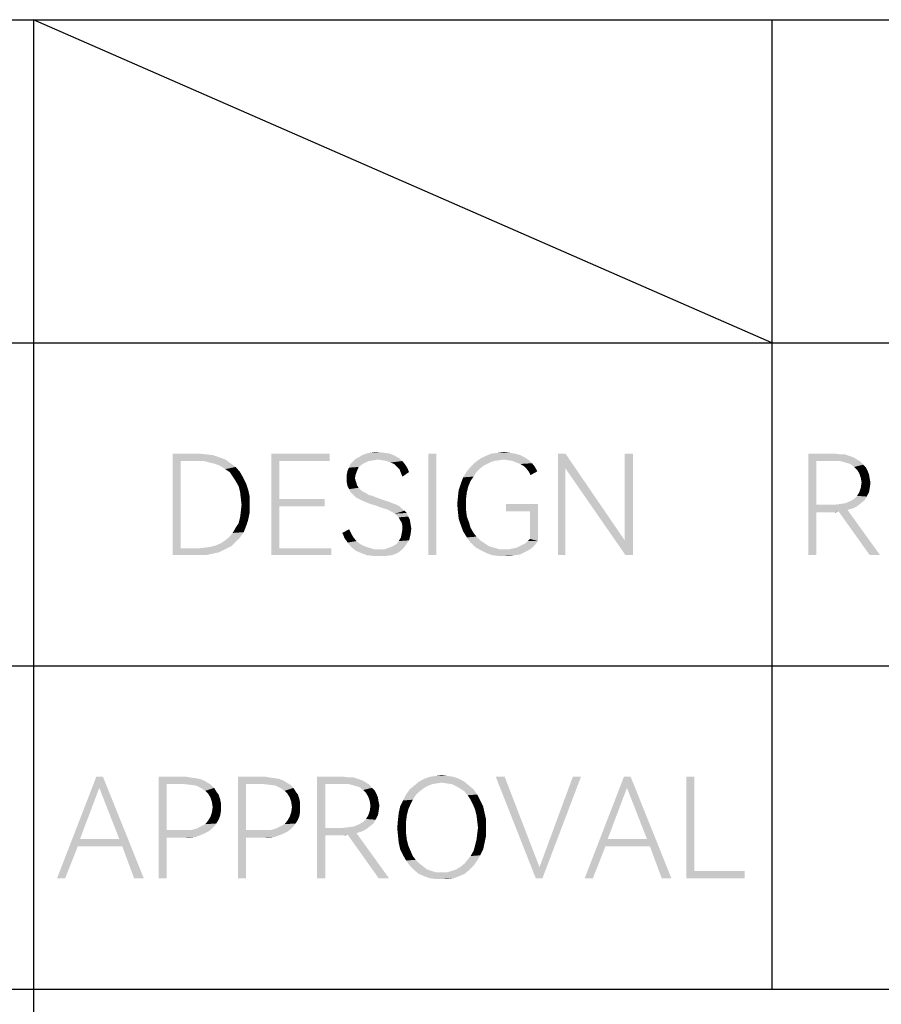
# Model space of a CAD drawing. Header units: millimetres. Extents: x 0 to 297, y 0 to 210.
# Tile 41 of 122: x 124 to 142, y 12 to 33. Entities that reach past the tile are written whole.
import ezdxf

# ---------------------------------------------------------------- set-up
doc = ezdxf.new("R2010")
doc.units = ezdxf.units.MM
doc.header["$LTSCALE"] = 16.335
doc.layers.get('0').update_dxf_attribs({"linetype": 'CONTINUOUS'})

msp = doc.modelspace()

# ---------------------------------------------------------------- linework, layer by layer
at = {"color": 7, "linetype": 'CONTINUOUS', "true_color": 0x00bfff}
for p, q in [((92, 33), (292, 33)), ((140, 26), (124, 33)), ((124, 33), (124, 5)), ((140, 33), (140, 12)), ((92, 26), (172, 26)), ((92, 19), (266, 19)), ((92, 12), (292, 12))]:
    msp.add_line(p, q, dxfattribs=at)
at = {"color": 7, "linetype": 'CONTINUOUS'}
for points in [[(127.014, 23.6), (127.576, 23.6), (127.191, 23.439)], [(127.191, 23.439), (127.014, 21.4), (127.014, 23.6)], [(127.576, 23.6), (127.736, 23.584), (127.191, 23.439)], [(127.736, 23.584), (127.881, 23.568), (127.191, 23.439)], [(127.881, 23.568), (128.026, 23.52), (127.191, 23.439)], [(128.026, 23.52), (128.154, 23.472), (127.191, 23.439)], [(127.56, 23.439), (127.191, 23.439), (128.154, 23.472)], [(127.688, 23.439), (127.56, 23.439), (128.154, 23.472)], [(127.817, 23.407), (127.688, 23.439), (128.154, 23.472)], [(127.817, 23.407), (128.154, 23.472), (128.266, 23.391)], [(129.15, 23.6), (130.418, 23.6), (129.326, 23.439)], [(129.326, 23.439), (129.15, 21.4), (129.15, 23.6)], [(129.326, 23.439), (130.418, 23.6), (130.418, 23.439)], [(131.462, 23.472), (130.916, 23.423), (130.98, 23.488)], [(131.462, 23.472), (131.366, 23.455), (130.916, 23.423)], [(131.912, 23.504), (130.98, 23.488), (131.045, 23.52)], [(131.462, 23.472), (130.98, 23.488), (131.912, 23.504)], [(131.831, 23.552), (131.045, 23.52), (131.125, 23.568)], [(131.045, 23.52), (131.831, 23.552), (131.912, 23.504)], [(131.719, 23.6), (131.125, 23.568), (131.205, 23.6)], [(131.125, 23.568), (131.719, 23.6), (131.831, 23.552)], [(131.607, 23.616), (131.205, 23.6), (131.285, 23.616)], [(131.205, 23.6), (131.607, 23.616), (131.719, 23.6)], [(131.478, 23.632), (131.285, 23.616), (131.382, 23.632)], [(131.285, 23.616), (131.478, 23.632), (131.607, 23.616)], [(131.558, 23.455), (131.462, 23.472), (131.912, 23.504)], [(131.655, 23.439), (131.558, 23.455), (131.912, 23.504)], [(131.655, 23.439), (131.912, 23.504), (131.992, 23.439)], [(132.731, 23.6), (132.554, 21.4), (132.554, 23.6)], [(132.554, 21.4), (132.731, 23.6), (132.731, 21.4)], [(134.192, 23.472), (133.566, 23.407), (133.678, 23.488)], [(134.192, 23.472), (134.08, 23.455), (133.566, 23.407)], [(134.642, 23.52), (133.678, 23.488), (133.807, 23.552)], [(134.192, 23.472), (133.678, 23.488), (134.642, 23.52)], [(134.433, 23.6), (134.545, 23.568), (133.807, 23.552)], [(134.433, 23.6), (133.807, 23.552), (133.919, 23.6)], [(133.807, 23.552), (134.545, 23.568), (134.642, 23.52)], [(134.32, 23.616), (133.919, 23.6), (134.064, 23.616)], [(133.919, 23.6), (134.32, 23.616), (134.433, 23.6)], [(134.064, 23.616), (134.192, 23.632), (134.32, 23.616)], [(134.288, 23.455), (134.192, 23.472), (134.642, 23.52)], [(134.288, 23.455), (134.642, 23.52), (134.738, 23.455)], [(135.525, 23.6), (135.525, 23.279), (135.364, 21.4)], [(135.525, 23.6), (135.364, 21.4), (135.364, 23.6)], [(135.525, 23.279), (135.525, 23.6), (136.809, 21.721)], [(136.986, 23.6), (136.809, 21.721), (136.809, 23.6)], [(136.826, 21.4), (136.809, 21.721), (136.986, 23.6)], [(136.826, 21.4), (136.986, 23.6), (136.986, 21.4)], [(140.786, 23.6), (141.364, 23.6), (140.962, 23.439)], [(140.962, 23.439), (140.786, 21.4), (140.786, 23.6)], [(141.364, 23.6), (141.476, 23.584), (140.962, 23.439)], [(141.573, 23.584), (141.669, 23.552), (140.962, 23.439)], [(141.476, 23.584), (141.573, 23.584), (140.962, 23.439)], [(141.669, 23.552), (141.765, 23.52), (140.962, 23.439)], [(141.765, 23.52), (141.846, 23.472), (140.962, 23.439)], [(141.348, 23.439), (140.962, 23.439), (141.846, 23.472)], [(141.476, 23.439), (141.348, 23.439), (141.846, 23.472)], [(141.476, 23.439), (141.846, 23.472), (141.926, 23.423)], [(127.191, 23.439), (127.191, 21.545), (127.014, 21.4)], [(128.266, 23.391), (127.945, 23.375), (127.817, 23.407)], [(128.058, 23.327), (127.945, 23.375), (128.266, 23.391)], [(128.058, 23.327), (128.266, 23.391), (128.379, 23.311)], [(128.379, 23.311), (128.154, 23.263), (128.058, 23.327)], [(128.25, 23.199), (128.154, 23.263), (128.379, 23.311)], [(128.25, 23.199), (128.379, 23.311), (128.475, 23.199)], [(129.326, 23.439), (129.326, 22.62), (129.15, 21.4)], [(130.804, 23.231), (130.836, 23.295), (131.045, 23.311)], [(130.804, 23.231), (131.045, 23.311), (131.012, 23.231)], [(131.109, 23.359), (130.836, 23.295), (130.868, 23.375)], [(131.109, 23.359), (131.045, 23.311), (130.836, 23.295)], [(131.189, 23.407), (130.868, 23.375), (130.916, 23.423)], [(130.868, 23.375), (131.189, 23.407), (131.109, 23.359)], [(131.366, 23.455), (131.269, 23.439), (130.916, 23.423)], [(130.916, 23.423), (131.269, 23.439), (131.189, 23.407)], [(131.992, 23.439), (131.735, 23.407), (131.655, 23.439)], [(131.815, 23.375), (131.735, 23.407), (131.992, 23.439)], [(131.815, 23.375), (131.992, 23.439), (132.056, 23.359)], [(132.056, 23.359), (131.88, 23.311), (131.815, 23.375)], [(131.88, 23.311), (132.056, 23.359), (132.104, 23.279)], [(132.104, 23.279), (131.928, 23.263), (131.88, 23.311)], [(131.928, 23.263), (132.104, 23.279), (132.136, 23.199)], [(132.136, 23.199), (131.96, 23.182), (131.928, 23.263)], [(133.678, 23.279), (133.389, 23.215), (133.469, 23.311)], [(133.389, 23.215), (133.678, 23.279), (133.598, 23.199)], [(133.855, 23.391), (133.469, 23.311), (133.566, 23.407)], [(133.855, 23.391), (133.758, 23.343), (133.469, 23.311)], [(133.469, 23.311), (133.758, 23.343), (133.678, 23.279)], [(134.08, 23.455), (133.967, 23.439), (133.566, 23.407)], [(133.566, 23.407), (133.967, 23.439), (133.855, 23.391)], [(134.738, 23.455), (134.385, 23.439), (134.288, 23.455)], [(134.465, 23.407), (134.385, 23.439), (134.738, 23.455)], [(134.465, 23.407), (134.738, 23.455), (134.802, 23.391)], [(134.802, 23.391), (134.545, 23.375), (134.465, 23.407)], [(134.626, 23.327), (134.545, 23.375), (134.802, 23.391)], [(134.626, 23.327), (134.802, 23.391), (134.866, 23.311)], [(134.866, 23.311), (134.69, 23.263), (134.626, 23.327)], [(134.69, 23.263), (134.866, 23.311), (134.915, 23.215)], [(134.915, 23.215), (134.738, 23.199), (134.69, 23.263)], [(135.364, 21.4), (135.525, 23.279), (135.525, 21.4)], [(136.809, 21.721), (136.826, 21.4), (135.525, 23.279)], [(140.962, 23.439), (140.962, 22.492), (140.786, 21.4)], [(141.926, 23.423), (141.589, 23.407), (141.476, 23.439)], [(141.701, 23.375), (141.589, 23.407), (141.926, 23.423)], [(141.701, 23.375), (141.926, 23.423), (141.974, 23.359)], [(141.974, 23.359), (141.781, 23.311), (141.701, 23.375)], [(141.781, 23.311), (141.974, 23.359), (142.038, 23.295)], [(142.038, 23.295), (141.846, 23.247), (141.781, 23.311)], [(141.846, 23.247), (142.038, 23.295), (142.07, 23.231)], [(128.475, 23.199), (128.315, 23.102), (128.25, 23.199)], [(128.315, 23.102), (128.475, 23.199), (128.539, 23.086)], [(128.539, 23.086), (128.379, 23.006), (128.315, 23.102)], [(128.379, 23.006), (128.539, 23.086), (128.604, 22.958)], [(131.012, 23.231), (130.788, 23.15), (130.804, 23.231)], [(130.788, 23.15), (131.012, 23.231), (130.98, 23.15)], [(130.98, 23.15), (130.964, 23.07), (130.788, 23.054)], [(130.98, 23.15), (130.788, 23.054), (130.788, 23.15)], [(130.788, 23.054), (130.964, 23.07), (130.98, 23.006)], [(130.98, 23.006), (130.788, 22.974), (130.788, 23.054)], [(131.96, 23.182), (132.136, 23.199), (131.992, 23.102)], [(133.469, 23.006), (133.261, 22.958), (133.309, 23.086)], [(133.598, 23.199), (133.309, 23.086), (133.389, 23.215)], [(133.598, 23.199), (133.534, 23.102), (133.309, 23.086)], [(133.309, 23.086), (133.534, 23.102), (133.469, 23.006)], [(134.738, 23.199), (134.915, 23.215), (134.77, 23.134)], [(142.07, 23.231), (141.894, 23.166), (141.846, 23.247)], [(141.894, 23.166), (142.07, 23.231), (142.103, 23.15)], [(142.103, 23.15), (141.926, 23.07), (141.894, 23.166)], [(141.926, 23.07), (142.103, 23.15), (142.119, 23.054)], [(142.119, 23.054), (141.942, 22.974), (141.926, 23.07)], [(141.942, 22.974), (142.119, 23.054), (142.135, 22.974)], [(128.604, 22.958), (128.443, 22.893), (128.379, 23.006)], [(128.443, 22.893), (128.604, 22.958), (128.652, 22.813)], [(128.652, 22.813), (128.475, 22.765), (128.443, 22.893)], [(130.788, 22.974), (130.98, 23.006), (130.996, 22.958)], [(130.996, 22.958), (130.804, 22.893), (130.788, 22.974)], [(130.996, 22.958), (131.012, 22.909), (130.804, 22.893)], [(130.804, 22.893), (131.012, 22.909), (131.045, 22.861)], [(131.045, 22.861), (130.836, 22.829), (130.804, 22.893)], [(130.836, 22.829), (131.045, 22.861), (131.125, 22.781)], [(131.125, 22.781), (130.868, 22.765), (130.836, 22.829)], [(133.421, 22.893), (133.212, 22.813), (133.261, 22.958)], [(133.212, 22.813), (133.421, 22.893), (133.389, 22.765)], [(133.261, 22.958), (133.469, 23.006), (133.421, 22.893)], [(142.119, 22.861), (141.894, 22.765), (141.926, 22.861)], [(141.894, 22.765), (142.119, 22.861), (142.103, 22.765)], [(142.135, 22.974), (141.926, 22.861), (141.942, 22.974)], [(141.926, 22.861), (142.135, 22.974), (142.119, 22.861)], [(128.475, 22.765), (128.652, 22.813), (128.684, 22.669)], [(128.684, 22.669), (128.491, 22.636), (128.475, 22.765)], [(128.507, 22.492), (128.491, 22.636), (128.684, 22.669)], [(128.507, 22.492), (128.684, 22.669), (128.684, 22.492)], [(129.326, 22.62), (129.326, 22.46), (129.15, 21.4)], [(129.326, 22.46), (130.306, 22.62), (130.306, 22.46)], [(129.326, 22.62), (130.306, 22.62), (129.326, 22.46)], [(130.868, 22.765), (131.125, 22.781), (131.221, 22.733)], [(131.221, 22.733), (130.916, 22.717), (130.868, 22.765)], [(130.916, 22.717), (131.221, 22.733), (131.269, 22.701)], [(131.269, 22.701), (130.964, 22.669), (130.916, 22.717)], [(131.269, 22.701), (131.35, 22.685), (130.964, 22.669)], [(130.964, 22.669), (131.35, 22.685), (131.414, 22.653)], [(131.414, 22.653), (131.012, 22.636), (130.964, 22.669)], [(131.012, 22.636), (131.414, 22.653), (131.51, 22.62)], [(131.51, 22.62), (131.077, 22.604), (131.012, 22.636)], [(131.077, 22.604), (131.51, 22.62), (131.607, 22.588)], [(133.373, 22.636), (133.18, 22.508), (133.196, 22.669)], [(133.18, 22.508), (133.373, 22.636), (133.373, 22.508)], [(133.389, 22.765), (133.196, 22.669), (133.212, 22.813)], [(133.196, 22.669), (133.389, 22.765), (133.373, 22.636)], [(142.006, 22.588), (141.701, 22.572), (141.781, 22.62)], [(142.054, 22.669), (141.781, 22.62), (141.846, 22.685)], [(141.781, 22.62), (142.054, 22.669), (142.006, 22.588)], [(142.103, 22.765), (141.846, 22.685), (141.894, 22.765)], [(141.846, 22.685), (142.103, 22.765), (142.054, 22.669)], [(128.684, 22.492), (128.491, 22.347), (128.507, 22.492)], [(128.491, 22.347), (128.684, 22.492), (128.684, 22.331)], [(129.326, 22.46), (129.326, 21.545), (129.15, 21.4)], [(131.607, 22.588), (131.141, 22.572), (131.077, 22.604)], [(131.141, 22.572), (131.607, 22.588), (131.703, 22.556)], [(131.703, 22.556), (131.221, 22.54), (131.141, 22.572)], [(131.221, 22.54), (131.703, 22.556), (131.783, 22.524)], [(131.783, 22.524), (131.301, 22.508), (131.221, 22.54)], [(131.301, 22.508), (131.783, 22.524), (131.864, 22.492)], [(131.864, 22.492), (131.414, 22.476), (131.301, 22.508)], [(131.414, 22.476), (131.864, 22.492), (131.928, 22.46)], [(131.928, 22.46), (131.494, 22.444), (131.414, 22.476)], [(131.591, 22.412), (131.494, 22.444), (131.928, 22.46)], [(131.591, 22.412), (131.928, 22.46), (131.976, 22.412)], [(131.976, 22.412), (131.655, 22.396), (131.591, 22.412)], [(131.719, 22.364), (131.655, 22.396), (131.976, 22.412)], [(131.719, 22.364), (131.976, 22.412), (132.04, 22.364)], [(133.373, 22.508), (133.196, 22.331), (133.18, 22.508)], [(133.373, 22.508), (133.373, 22.364), (133.196, 22.331)], [(134.931, 22.508), (134.24, 22.347), (134.24, 22.508)], [(134.754, 22.347), (134.24, 22.347), (134.931, 22.508)], [(134.754, 21.753), (134.754, 22.347), (134.931, 22.508)], [(134.754, 21.753), (134.931, 22.508), (134.931, 21.705)], [(140.962, 22.492), (140.962, 22.331), (140.786, 21.4)], [(141.348, 22.492), (141.846, 22.46), (140.962, 22.331)], [(140.962, 22.492), (141.348, 22.492), (140.962, 22.331)], [(141.846, 22.46), (141.749, 22.412), (140.962, 22.331)], [(141.749, 22.412), (141.637, 22.38), (140.962, 22.331)], [(141.348, 22.492), (141.476, 22.508), (141.926, 22.524)], [(141.348, 22.492), (141.926, 22.524), (141.846, 22.46)], [(141.926, 22.524), (141.476, 22.508), (141.589, 22.524)], [(141.589, 22.524), (141.701, 22.572), (142.006, 22.588)], [(141.589, 22.524), (142.006, 22.588), (141.926, 22.524)], [(128.652, 22.171), (128.443, 22.091), (128.475, 22.219)], [(128.684, 22.331), (128.475, 22.219), (128.491, 22.347)], [(128.475, 22.219), (128.684, 22.331), (128.652, 22.171)], [(132.04, 22.364), (131.831, 22.299), (131.719, 22.364)], [(132.04, 22.364), (132.088, 22.315), (131.831, 22.299)], [(131.831, 22.299), (132.088, 22.315), (132.12, 22.235)], [(132.12, 22.235), (131.912, 22.219), (131.831, 22.299)], [(131.912, 22.219), (132.12, 22.235), (132.153, 22.171)], [(132.153, 22.171), (131.944, 22.155), (131.912, 22.219)], [(133.196, 22.331), (133.373, 22.364), (133.389, 22.235)], [(133.389, 22.235), (133.212, 22.187), (133.196, 22.331)], [(133.212, 22.187), (133.389, 22.235), (133.437, 22.107)], [(133.437, 22.107), (133.261, 22.042), (133.212, 22.187)], [(140.786, 21.4), (140.962, 22.331), (140.962, 21.4)], [(141.637, 22.38), (141.444, 22.347), (140.962, 22.331)], [(141.364, 22.331), (140.962, 22.331), (141.444, 22.347)], [(141.364, 22.331), (141.444, 22.347), (141.396, 22.331)], [(142.119, 21.4), (141.444, 22.347), (141.637, 22.38)], [(142.119, 21.4), (141.637, 22.38), (142.343, 21.4)], [(128.555, 21.898), (128.315, 21.882), (128.379, 21.994)], [(128.604, 22.026), (128.379, 21.994), (128.443, 22.091)], [(128.379, 21.994), (128.604, 22.026), (128.555, 21.898)], [(128.443, 22.091), (128.652, 22.171), (128.604, 22.026)], [(131.976, 22.107), (131.944, 22.155), (132.153, 22.171)], [(131.976, 22.107), (132.153, 22.171), (132.169, 22.074)], [(132.169, 22.074), (131.992, 22.042), (131.976, 22.107)], [(131.976, 21.866), (131.992, 21.962), (132.185, 21.978)], [(131.976, 21.866), (132.185, 21.978), (132.169, 21.85)], [(131.992, 22.042), (132.169, 22.074), (132.185, 21.978)], [(132.185, 21.978), (131.992, 21.962), (131.992, 22.042)], [(133.261, 22.042), (133.437, 22.107), (133.469, 21.994)], [(133.469, 21.994), (133.309, 21.914), (133.261, 22.042)], [(133.309, 21.914), (133.469, 21.994), (133.534, 21.882)], [(128.475, 21.785), (128.154, 21.721), (128.25, 21.801)], [(128.154, 21.721), (128.475, 21.785), (128.379, 21.689)], [(128.25, 21.801), (128.315, 21.882), (128.555, 21.898)], [(128.25, 21.801), (128.555, 21.898), (128.475, 21.785)], [(130.691, 21.882), (130.836, 21.962), (130.884, 21.866)], [(130.884, 21.866), (130.739, 21.769), (130.691, 21.882)], [(130.884, 21.866), (130.932, 21.785), (130.739, 21.769)], [(130.739, 21.769), (130.932, 21.785), (130.996, 21.705)], [(130.996, 21.705), (130.804, 21.673), (130.739, 21.769)], [(132.136, 21.721), (131.912, 21.705), (131.96, 21.785)], [(132.169, 21.85), (131.96, 21.785), (131.976, 21.866)], [(131.96, 21.785), (132.169, 21.85), (132.136, 21.721)], [(133.534, 21.882), (133.389, 21.785), (133.309, 21.914)], [(133.534, 21.882), (133.598, 21.801), (133.389, 21.785)], [(133.389, 21.785), (133.598, 21.801), (133.678, 21.721)], [(133.678, 21.721), (133.469, 21.673), (133.389, 21.785)], [(127.56, 21.545), (128.154, 21.528), (127.014, 21.4)], [(127.191, 21.545), (127.56, 21.545), (127.014, 21.4)], [(127.56, 21.545), (127.688, 21.561), (128.282, 21.593)], [(127.56, 21.545), (128.282, 21.593), (128.154, 21.528)], [(127.688, 21.561), (127.817, 21.577), (128.282, 21.593)], [(128.282, 21.593), (127.817, 21.577), (127.945, 21.609)], [(127.945, 21.609), (128.058, 21.657), (128.379, 21.689)], [(127.945, 21.609), (128.379, 21.689), (128.282, 21.593)], [(128.379, 21.689), (128.058, 21.657), (128.154, 21.721)], [(129.326, 21.545), (130.45, 21.545), (129.15, 21.4)], [(129.15, 21.4), (130.45, 21.545), (130.45, 21.4)], [(130.804, 21.673), (130.996, 21.705), (131.077, 21.641)], [(131.077, 21.641), (130.884, 21.577), (130.804, 21.673)], [(131.077, 21.641), (131.173, 21.593), (130.884, 21.577)], [(130.884, 21.577), (131.173, 21.593), (131.269, 21.561)], [(131.269, 21.561), (130.98, 21.496), (130.884, 21.577)], [(131.269, 21.561), (131.382, 21.528), (130.98, 21.496)], [(131.607, 21.528), (131.703, 21.561), (132.072, 21.625)], [(131.607, 21.528), (132.072, 21.625), (131.992, 21.528)], [(131.703, 21.561), (131.783, 21.593), (132.072, 21.625)], [(132.072, 21.625), (131.783, 21.593), (131.864, 21.641)], [(131.864, 21.641), (131.912, 21.705), (132.136, 21.721)], [(131.864, 21.641), (132.136, 21.721), (132.072, 21.625)], [(133.469, 21.673), (133.678, 21.721), (133.774, 21.657)], [(133.774, 21.657), (133.566, 21.577), (133.469, 21.673)], [(133.774, 21.657), (133.871, 21.593), (133.566, 21.577)], [(133.566, 21.577), (133.871, 21.593), (133.983, 21.561)], [(133.983, 21.561), (133.678, 21.512), (133.566, 21.577)], [(133.983, 21.561), (134.096, 21.528), (133.678, 21.512)], [(134.304, 21.528), (134.385, 21.545), (134.802, 21.561)], [(134.304, 21.528), (134.802, 21.561), (134.738, 21.512)], [(134.802, 21.561), (134.385, 21.545), (134.465, 21.561)], [(134.465, 21.561), (134.529, 21.593), (134.866, 21.625)], [(134.465, 21.561), (134.866, 21.625), (134.802, 21.561)], [(134.866, 21.625), (134.529, 21.593), (134.593, 21.625)], [(134.593, 21.625), (134.658, 21.657), (134.931, 21.705)], [(134.593, 21.625), (134.931, 21.705), (134.866, 21.625)], [(134.931, 21.705), (134.658, 21.657), (134.706, 21.705)], [(134.931, 21.705), (134.706, 21.705), (134.754, 21.753)], [(128.154, 21.528), (128.026, 21.464), (127.014, 21.4)], [(128.026, 21.464), (127.881, 21.432), (127.014, 21.4)], [(127.576, 21.4), (127.014, 21.4), (127.881, 21.432)], [(127.576, 21.4), (127.881, 21.432), (127.736, 21.4)], [(131.607, 21.528), (131.992, 21.528), (130.98, 21.496)], [(131.494, 21.528), (131.607, 21.528), (130.98, 21.496)], [(131.382, 21.528), (131.494, 21.528), (130.98, 21.496)], [(131.093, 21.448), (130.98, 21.496), (131.992, 21.528)], [(131.093, 21.448), (131.992, 21.528), (131.896, 21.448)], [(131.896, 21.448), (131.221, 21.4), (131.093, 21.448)], [(131.221, 21.4), (131.896, 21.448), (131.767, 21.4)], [(131.767, 21.4), (131.35, 21.384), (131.221, 21.4)], [(131.494, 21.384), (131.35, 21.384), (131.767, 21.4)], [(131.494, 21.384), (131.767, 21.4), (131.639, 21.384)], [(134.224, 21.528), (134.304, 21.528), (133.678, 21.512)], [(134.096, 21.528), (134.224, 21.528), (133.678, 21.512)], [(134.738, 21.512), (133.678, 21.512), (134.304, 21.528)], [(134.738, 21.512), (133.807, 21.448), (133.678, 21.512)], [(134.738, 21.512), (134.642, 21.464), (133.807, 21.448)], [(133.807, 21.448), (134.642, 21.464), (134.545, 21.416)], [(134.545, 21.416), (133.935, 21.4), (133.807, 21.448)], [(133.935, 21.4), (134.545, 21.416), (134.433, 21.4)], [(134.433, 21.4), (134.064, 21.384), (133.935, 21.4)], [(134.208, 21.384), (134.064, 21.384), (134.433, 21.4)], [(134.208, 21.384), (134.433, 21.4), (134.32, 21.384)], [(125.504, 16.6), (125.424, 16.359), (124.509, 14.4)], [(125.504, 16.6), (124.509, 14.4), (125.36, 16.6)], [(125.858, 15.251), (125.424, 16.359), (125.504, 16.6)], [(125.922, 15.091), (125.858, 15.251), (125.504, 16.6)], [(126.179, 14.4), (125.922, 15.091), (125.504, 16.6)], [(126.179, 14.4), (125.504, 16.6), (126.388, 14.4)], [(126.709, 16.6), (127.303, 16.6), (126.885, 16.439)], [(126.885, 16.439), (126.709, 14.4), (126.709, 16.6)], [(126.885, 16.439), (126.885, 15.444), (126.709, 14.4)], [(127.303, 16.6), (127.399, 16.584), (126.885, 16.439)], [(127.399, 16.584), (127.512, 16.568), (126.885, 16.439)], [(127.512, 16.568), (127.608, 16.552), (126.885, 16.439)], [(127.608, 16.552), (127.688, 16.52), (126.885, 16.439)], [(127.688, 16.52), (127.769, 16.472), (126.885, 16.439)], [(127.271, 16.439), (126.885, 16.439), (127.769, 16.472)], [(127.415, 16.423), (127.271, 16.439), (127.769, 16.472)], [(127.415, 16.423), (127.769, 16.472), (127.849, 16.423)], [(128.427, 16.6), (129.021, 16.6), (128.604, 16.439)], [(128.604, 16.439), (128.427, 14.4), (128.427, 16.6)], [(128.604, 16.439), (128.604, 15.444), (128.427, 14.4)], [(129.021, 16.6), (129.118, 16.584), (128.604, 16.439)], [(129.118, 16.584), (129.23, 16.568), (128.604, 16.439)], [(129.23, 16.568), (129.326, 16.552), (128.604, 16.439)], [(129.326, 16.552), (129.407, 16.52), (128.604, 16.439)], [(129.407, 16.52), (129.487, 16.472), (128.604, 16.439)], [(128.989, 16.439), (128.604, 16.439), (129.487, 16.472)], [(129.134, 16.423), (128.989, 16.439), (129.487, 16.472)], [(129.134, 16.423), (129.487, 16.472), (129.567, 16.423)], [(130.145, 16.6), (130.723, 16.6), (130.322, 16.439)], [(130.322, 16.439), (130.145, 14.4), (130.145, 16.6)], [(130.322, 16.439), (130.322, 15.492), (130.145, 14.4)], [(130.723, 16.6), (130.836, 16.584), (130.322, 16.439)], [(130.932, 16.584), (131.028, 16.552), (130.322, 16.439)], [(130.836, 16.584), (130.932, 16.584), (130.322, 16.439)], [(131.028, 16.552), (131.125, 16.52), (130.322, 16.439)], [(131.125, 16.52), (131.205, 16.472), (130.322, 16.439)], [(130.707, 16.439), (130.322, 16.439), (131.205, 16.472)], [(130.836, 16.439), (130.707, 16.439), (131.205, 16.472)], [(130.836, 16.439), (131.205, 16.472), (131.285, 16.423)], [(131.285, 16.423), (130.948, 16.407), (130.836, 16.439)], [(132.843, 16.472), (132.249, 16.407), (132.345, 16.488)], [(132.843, 16.472), (132.731, 16.455), (132.249, 16.407)], [(132.731, 16.455), (132.634, 16.439), (132.249, 16.407)], [(132.249, 16.407), (132.634, 16.439), (132.522, 16.391)], [(133.228, 16.552), (132.345, 16.488), (132.458, 16.552)], [(132.345, 16.488), (133.228, 16.552), (133.341, 16.488)], [(132.345, 16.488), (133.341, 16.488), (132.843, 16.472)], [(133.1, 16.6), (132.458, 16.552), (132.586, 16.6)], [(132.458, 16.552), (133.1, 16.6), (133.228, 16.552)], [(132.972, 16.616), (132.586, 16.6), (132.715, 16.616)], [(132.586, 16.6), (132.972, 16.616), (133.1, 16.6)], [(132.715, 16.616), (132.843, 16.632), (132.972, 16.616)], [(132.955, 16.455), (132.843, 16.472), (133.341, 16.488)], [(133.068, 16.439), (132.955, 16.455), (133.341, 16.488)], [(133.068, 16.439), (133.341, 16.488), (133.437, 16.407)], [(133.437, 16.407), (133.164, 16.391), (133.068, 16.439)], [(134.208, 16.6), (134.882, 14.4), (134.015, 16.6)], [(134.208, 16.6), (134.963, 14.641), (134.882, 14.4)], [(134.882, 14.4), (134.963, 14.641), (135.862, 16.6)], [(134.882, 14.4), (135.862, 16.6), (135.027, 14.4)], [(135.862, 16.6), (134.963, 14.641), (135.685, 16.6)], [(136.938, 16.6), (136.858, 16.359), (135.942, 14.4)], [(136.938, 16.6), (135.942, 14.4), (136.793, 16.6)], [(137.291, 15.251), (136.858, 16.359), (136.938, 16.6)], [(137.355, 15.091), (137.291, 15.251), (136.938, 16.6)], [(137.612, 14.4), (137.355, 15.091), (136.938, 16.6)], [(137.612, 14.4), (136.938, 16.6), (137.821, 14.4)], [(138.319, 16.6), (138.319, 14.561), (138.142, 14.4)], [(138.319, 16.6), (138.142, 14.4), (138.142, 16.6)], [(125.424, 16.359), (125.007, 15.251), (124.509, 14.4)], [(127.849, 16.423), (127.528, 16.407), (127.415, 16.423)], [(127.624, 16.359), (127.528, 16.407), (127.849, 16.423)], [(127.624, 16.359), (127.849, 16.423), (127.913, 16.359)], [(127.913, 16.359), (127.72, 16.295), (127.624, 16.359)], [(127.72, 16.295), (127.913, 16.359), (127.961, 16.279)], [(127.961, 16.279), (127.785, 16.231), (127.72, 16.295)], [(127.785, 16.231), (127.961, 16.279), (128.009, 16.215)], [(128.009, 16.215), (127.833, 16.15), (127.785, 16.231)], [(127.833, 16.15), (128.009, 16.215), (128.042, 16.118)], [(129.567, 16.423), (129.246, 16.407), (129.134, 16.423)], [(129.342, 16.359), (129.246, 16.407), (129.567, 16.423)], [(129.342, 16.359), (129.567, 16.423), (129.631, 16.359)], [(129.631, 16.359), (129.439, 16.295), (129.342, 16.359)], [(129.439, 16.295), (129.631, 16.359), (129.68, 16.279)], [(129.68, 16.279), (129.503, 16.231), (129.439, 16.295)], [(129.503, 16.231), (129.68, 16.279), (129.728, 16.215)], [(129.728, 16.215), (129.551, 16.15), (129.503, 16.231)], [(129.551, 16.15), (129.728, 16.215), (129.76, 16.118)], [(131.061, 16.375), (130.948, 16.407), (131.285, 16.423)], [(131.061, 16.375), (131.285, 16.423), (131.334, 16.359)], [(131.334, 16.359), (131.141, 16.311), (131.061, 16.375)], [(131.141, 16.311), (131.334, 16.359), (131.398, 16.295)], [(131.398, 16.295), (131.205, 16.247), (131.141, 16.311)], [(131.205, 16.247), (131.398, 16.295), (131.43, 16.231)], [(131.43, 16.231), (131.253, 16.166), (131.205, 16.247)], [(131.253, 16.166), (131.43, 16.231), (131.462, 16.15)], [(132.281, 16.199), (132.008, 16.086), (132.072, 16.215)], [(132.361, 16.279), (132.072, 16.215), (132.153, 16.327)], [(132.072, 16.215), (132.361, 16.279), (132.281, 16.199)], [(132.522, 16.391), (132.153, 16.327), (132.249, 16.407)], [(132.522, 16.391), (132.442, 16.343), (132.153, 16.327)], [(132.153, 16.327), (132.442, 16.343), (132.361, 16.279)], [(133.245, 16.343), (133.164, 16.391), (133.437, 16.407)], [(133.245, 16.343), (133.437, 16.407), (133.534, 16.327)], [(133.534, 16.327), (133.341, 16.279), (133.245, 16.343)], [(133.341, 16.279), (133.534, 16.327), (133.614, 16.215)], [(133.614, 16.215), (133.405, 16.199), (133.341, 16.279)], [(133.469, 16.102), (133.405, 16.199), (133.614, 16.215)], [(133.469, 16.102), (133.614, 16.215), (133.678, 16.086)], [(136.858, 16.359), (136.44, 15.251), (135.942, 14.4)], [(128.042, 16.118), (127.865, 16.054), (127.833, 16.15)], [(127.865, 16.054), (128.042, 16.118), (128.058, 16.038)], [(128.058, 16.038), (127.881, 15.942), (127.865, 16.054)], [(127.881, 15.942), (128.058, 16.038), (128.058, 15.942)], [(129.76, 16.118), (129.583, 16.054), (129.551, 16.15)], [(129.583, 16.054), (129.76, 16.118), (129.776, 16.038)], [(129.776, 16.038), (129.599, 15.942), (129.583, 16.054)], [(129.599, 15.942), (129.776, 16.038), (129.776, 15.942)], [(131.462, 16.15), (131.285, 16.07), (131.253, 16.166)], [(131.285, 16.07), (131.462, 16.15), (131.478, 16.054)], [(131.478, 16.054), (131.301, 15.974), (131.285, 16.07)], [(131.301, 15.974), (131.478, 16.054), (131.494, 15.974)], [(132.169, 16.006), (131.944, 15.958), (132.008, 16.086)], [(131.944, 15.958), (132.169, 16.006), (132.12, 15.893)], [(132.281, 16.199), (132.217, 16.102), (132.008, 16.086)], [(132.008, 16.086), (132.217, 16.102), (132.169, 16.006)], [(133.678, 16.086), (133.518, 16.006), (133.469, 16.102)], [(133.518, 16.006), (133.678, 16.086), (133.742, 15.958)], [(133.742, 15.958), (133.566, 15.893), (133.518, 16.006)], [(128.042, 15.749), (127.833, 15.733), (127.865, 15.829)], [(128.058, 15.942), (128.058, 15.845), (127.865, 15.829)], [(128.058, 15.942), (127.865, 15.829), (127.881, 15.942)], [(127.865, 15.829), (128.058, 15.845), (128.042, 15.749)], [(129.76, 15.749), (129.551, 15.733), (129.583, 15.829)], [(129.776, 15.942), (129.776, 15.845), (129.583, 15.829)], [(129.776, 15.942), (129.583, 15.829), (129.599, 15.942)], [(129.583, 15.829), (129.776, 15.845), (129.76, 15.749)], [(131.478, 15.861), (131.253, 15.765), (131.285, 15.861)], [(131.253, 15.765), (131.478, 15.861), (131.462, 15.765)], [(131.494, 15.974), (131.285, 15.861), (131.301, 15.974)], [(131.285, 15.861), (131.494, 15.974), (131.478, 15.861)], [(132.088, 15.765), (131.896, 15.669), (131.912, 15.813)], [(132.12, 15.893), (131.912, 15.813), (131.944, 15.958)], [(131.912, 15.813), (132.12, 15.893), (132.088, 15.765)], [(133.566, 15.893), (133.742, 15.958), (133.774, 15.813)], [(133.774, 15.813), (133.598, 15.765), (133.566, 15.893)], [(133.598, 15.765), (133.774, 15.813), (133.807, 15.669)], [(127.624, 15.524), (127.72, 15.572), (127.961, 15.588)], [(127.624, 15.524), (127.961, 15.588), (127.913, 15.524)], [(127.961, 15.588), (127.72, 15.572), (127.785, 15.653)], [(128.009, 15.669), (127.785, 15.653), (127.833, 15.733)], [(127.785, 15.653), (128.009, 15.669), (127.961, 15.588)], [(127.833, 15.733), (128.042, 15.749), (128.009, 15.669)], [(129.342, 15.524), (129.439, 15.572), (129.68, 15.588)], [(129.342, 15.524), (129.68, 15.588), (129.631, 15.524)], [(129.68, 15.588), (129.439, 15.572), (129.503, 15.653)], [(129.728, 15.669), (129.503, 15.653), (129.551, 15.733)], [(129.503, 15.653), (129.728, 15.669), (129.68, 15.588)], [(129.551, 15.733), (129.76, 15.749), (129.728, 15.669)], [(130.948, 15.524), (131.061, 15.572), (131.366, 15.588)], [(130.948, 15.524), (131.366, 15.588), (131.285, 15.524)], [(131.366, 15.588), (131.061, 15.572), (131.141, 15.62)], [(131.414, 15.669), (131.141, 15.62), (131.205, 15.685)], [(131.141, 15.62), (131.414, 15.669), (131.366, 15.588)], [(131.462, 15.765), (131.205, 15.685), (131.253, 15.765)], [(131.205, 15.685), (131.462, 15.765), (131.414, 15.669)], [(132.072, 15.636), (131.88, 15.492), (131.896, 15.669)], [(131.88, 15.492), (132.072, 15.636), (132.072, 15.492)], [(131.896, 15.669), (132.088, 15.765), (132.072, 15.636)], [(133.807, 15.669), (133.614, 15.636), (133.598, 15.765)], [(133.63, 15.492), (133.614, 15.636), (133.807, 15.669)], [(133.63, 15.492), (133.807, 15.669), (133.807, 15.492)], [(126.885, 15.444), (126.885, 15.283), (126.709, 14.4)], [(127.415, 15.444), (127.785, 15.412), (126.885, 15.283)], [(127.271, 15.444), (127.415, 15.444), (126.885, 15.283)], [(126.885, 15.444), (127.271, 15.444), (126.885, 15.283)], [(127.785, 15.412), (127.688, 15.364), (126.885, 15.283)], [(127.688, 15.364), (127.608, 15.331), (126.885, 15.283)], [(127.849, 15.46), (127.415, 15.444), (127.528, 15.476)], [(127.415, 15.444), (127.849, 15.46), (127.785, 15.412)], [(127.913, 15.524), (127.528, 15.476), (127.624, 15.524)], [(127.528, 15.476), (127.913, 15.524), (127.849, 15.46)], [(128.604, 15.444), (128.604, 15.283), (128.427, 14.4)], [(129.134, 15.444), (129.503, 15.412), (128.604, 15.283)], [(128.989, 15.444), (129.134, 15.444), (128.604, 15.283)], [(128.604, 15.444), (128.989, 15.444), (128.604, 15.283)], [(129.503, 15.412), (129.407, 15.364), (128.604, 15.283)], [(129.407, 15.364), (129.326, 15.331), (128.604, 15.283)], [(129.567, 15.46), (129.134, 15.444), (129.246, 15.476)], [(129.134, 15.444), (129.567, 15.46), (129.503, 15.412)], [(129.631, 15.524), (129.246, 15.476), (129.342, 15.524)], [(129.246, 15.476), (129.631, 15.524), (129.567, 15.46)], [(130.322, 15.492), (130.322, 15.331), (130.145, 14.4)], [(130.707, 15.492), (131.205, 15.46), (130.322, 15.331)], [(130.322, 15.492), (130.707, 15.492), (130.322, 15.331)], [(131.205, 15.46), (131.109, 15.412), (130.322, 15.331)], [(131.109, 15.412), (130.996, 15.38), (130.322, 15.331)], [(130.996, 15.38), (130.804, 15.347), (130.322, 15.331)], [(130.707, 15.492), (130.836, 15.508), (131.285, 15.524)], [(130.707, 15.492), (131.285, 15.524), (131.205, 15.46)], [(131.478, 14.4), (130.804, 15.347), (130.996, 15.38)], [(131.285, 15.524), (130.836, 15.508), (130.948, 15.524)], [(131.478, 14.4), (130.996, 15.38), (131.703, 14.4)], [(132.072, 15.492), (131.896, 15.331), (131.88, 15.492)], [(132.072, 15.492), (132.072, 15.364), (131.896, 15.331)], [(131.896, 15.331), (132.072, 15.364), (132.088, 15.235)], [(133.807, 15.331), (133.598, 15.235), (133.614, 15.364)], [(133.807, 15.492), (133.614, 15.364), (133.63, 15.492)], [(133.614, 15.364), (133.807, 15.492), (133.807, 15.331)], [(125.007, 15.251), (124.958, 15.091), (124.509, 14.4)], [(125.007, 15.251), (125.858, 15.251), (124.958, 15.091)], [(125.922, 15.091), (124.958, 15.091), (125.858, 15.251)], [(126.709, 14.4), (126.885, 15.283), (126.885, 14.4)], [(127.608, 15.331), (127.512, 15.299), (126.885, 15.283)], [(127.303, 15.283), (126.885, 15.283), (127.512, 15.299)], [(127.303, 15.283), (127.512, 15.299), (127.399, 15.283)], [(128.427, 14.4), (128.604, 15.283), (128.604, 14.4)], [(129.326, 15.331), (129.23, 15.299), (128.604, 15.283)], [(129.021, 15.283), (128.604, 15.283), (129.23, 15.299)], [(129.021, 15.283), (129.23, 15.299), (129.118, 15.283)], [(130.145, 14.4), (130.322, 15.331), (130.322, 14.4)], [(130.723, 15.331), (130.322, 15.331), (130.804, 15.347)], [(130.723, 15.331), (130.804, 15.347), (130.755, 15.331)], [(132.088, 15.235), (131.912, 15.171), (131.896, 15.331)], [(131.912, 15.171), (132.088, 15.235), (132.12, 15.107)], [(132.12, 15.107), (131.944, 15.026), (131.912, 15.171)], [(133.774, 15.171), (133.566, 15.107), (133.598, 15.235)], [(133.566, 15.107), (133.774, 15.171), (133.742, 15.026)], [(133.598, 15.235), (133.807, 15.331), (133.774, 15.171)], [(136.44, 15.251), (136.392, 15.091), (135.942, 14.4)], [(136.44, 15.251), (137.291, 15.251), (136.392, 15.091)], [(137.355, 15.091), (136.392, 15.091), (137.291, 15.251)], [(124.509, 14.4), (124.958, 15.091), (124.685, 14.4)], [(131.944, 15.026), (132.12, 15.107), (132.169, 14.994)], [(132.169, 14.994), (132.008, 14.898), (131.944, 15.026)], [(132.008, 14.898), (132.169, 14.994), (132.217, 14.882)], [(133.678, 14.898), (133.469, 14.882), (133.534, 14.994)], [(133.742, 15.026), (133.534, 14.994), (133.566, 15.107)], [(133.534, 14.994), (133.742, 15.026), (133.678, 14.898)], [(135.942, 14.4), (136.392, 15.091), (136.119, 14.4)], [(132.217, 14.882), (132.072, 14.785), (132.008, 14.898)], [(132.217, 14.882), (132.281, 14.801), (132.072, 14.785)], [(132.072, 14.785), (132.281, 14.801), (132.361, 14.721)], [(132.361, 14.721), (132.153, 14.673), (132.072, 14.785)], [(132.153, 14.673), (132.361, 14.721), (132.442, 14.657)], [(133.534, 14.673), (133.261, 14.657), (133.341, 14.721)], [(133.614, 14.785), (133.341, 14.721), (133.405, 14.801)], [(133.341, 14.721), (133.614, 14.785), (133.534, 14.673)], [(133.405, 14.801), (133.469, 14.882), (133.678, 14.898)], [(133.405, 14.801), (133.678, 14.898), (133.614, 14.785)], [(132.442, 14.657), (132.249, 14.577), (132.153, 14.673)], [(132.442, 14.657), (132.522, 14.593), (132.249, 14.577)], [(132.249, 14.577), (132.522, 14.593), (132.618, 14.561)], [(132.618, 14.561), (132.345, 14.496), (132.249, 14.577)], [(132.618, 14.561), (132.731, 14.528), (132.345, 14.496)], [(132.843, 14.528), (132.955, 14.528), (132.345, 14.496)], [(132.731, 14.528), (132.843, 14.528), (132.345, 14.496)], [(133.341, 14.496), (132.345, 14.496), (132.955, 14.528)], [(132.955, 14.528), (133.068, 14.561), (133.437, 14.577)], [(132.955, 14.528), (133.437, 14.577), (133.341, 14.496)], [(133.437, 14.577), (133.068, 14.561), (133.164, 14.593)], [(133.164, 14.593), (133.261, 14.657), (133.534, 14.673)], [(133.164, 14.593), (133.534, 14.673), (133.437, 14.577)], [(138.319, 14.561), (139.411, 14.561), (138.142, 14.4)], [(138.142, 14.4), (139.411, 14.561), (139.411, 14.4)], [(133.341, 14.496), (132.458, 14.448), (132.345, 14.496)], [(132.458, 14.448), (133.341, 14.496), (133.228, 14.448)], [(133.228, 14.448), (132.586, 14.4), (132.458, 14.448)], [(132.586, 14.4), (133.228, 14.448), (133.1, 14.4)], [(133.1, 14.4), (132.715, 14.384), (132.586, 14.4)], [(132.843, 14.384), (132.715, 14.384), (133.1, 14.4)], [(132.843, 14.384), (133.1, 14.4), (132.972, 14.384)]]:
    msp.add_solid(points, dxfattribs=at)

doc.saveas('drawing.dxf')
